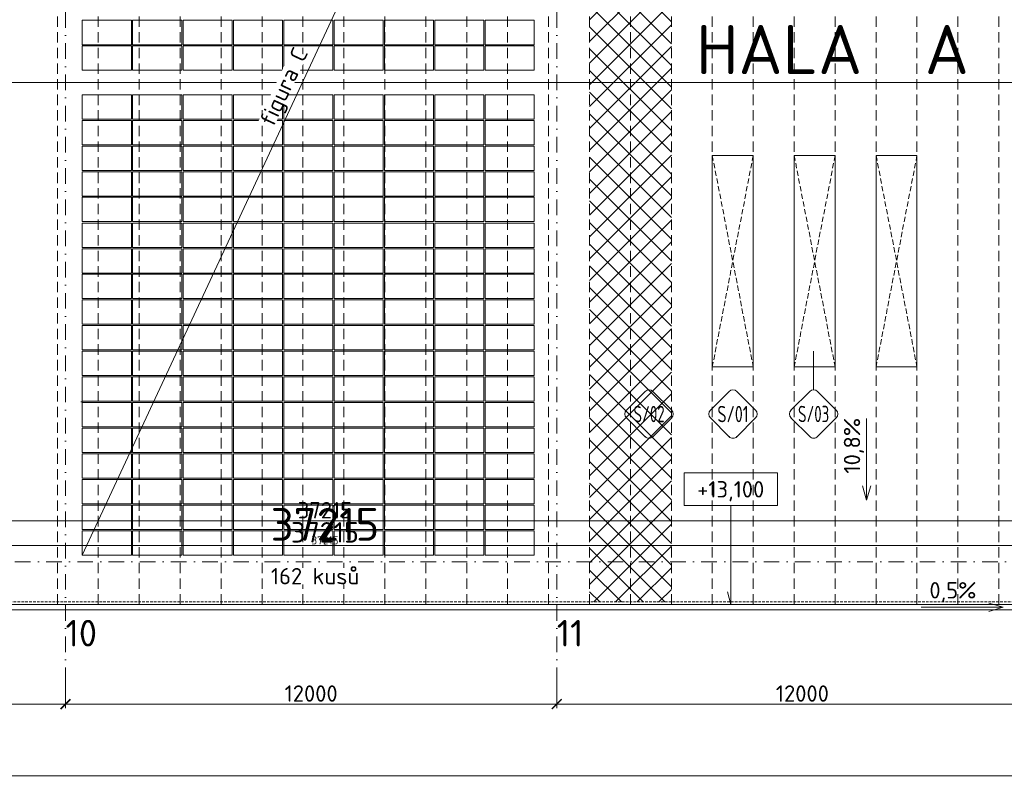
# Model space of a CAD drawing. Header units: millimetres. Extents: x -725694 to 5289369, y -1488057 to 2187451.
# Tile 199 of 256: x 89430 to 113483, y 144642 to 163235. Entities that reach past the tile are written whole.
import ezdxf
from ezdxf.enums import TextEntityAlignment as Align

# ---------------------------------------------------------------- set-up
doc = ezdxf.new("R2010")
doc.units = ezdxf.units.MM
for name, pattern in [('CENTERX2', [101.6, 63.5, -12.7, 12.7, -12.7]), ('DASHDOT', [25.4, 12.7, -6.35, 0, -6.35]), ('DASHED', [19.05, 12.7, -6.35]), ('HIDDEN', [9.525, 6.35, -3.175]), ('ČÁRKOVANÁ', [19.05, 12.7, -6.35])]:
    doc.linetypes.add(name, pattern=pattern)
doc.layers.get('Defpoints').update_dxf_attribs({"color": 8})
for name, color, linetype, lineweight in [('___FVE_návrh var.2', 6, 'Continuous', 5), ('A99_N_kce-pod', 7, 'DASHED', 20), ('A99_N_kce-pohl', 1, 'Continuous', 9), ('A99_N_koty-200', 5, 'Continuous', 5), ('A99_N_koty-200 @ 1', 5, 'Continuous', 5), ('A99_N_koty-200 @ 10', 5, 'Continuous', 5), ('A99_N_koty-200 @ 100', 5, 'Continuous', 5), ('A99_N_koty-200 @ 200', 5, 'Continuous', 5), ('A99_N_koty-200 @ 250 (1)', 5, 'Continuous', 5), ('A99_N_koty-200 @ 250 (2)', 5, 'Continuous', 5), ('A99_N_koty-200 @ 400', 5, 'Continuous', 5), ('A99_N_koty-vysk', 160, 'Continuous', 5), ('A99_N_sraf', 252, 'Continuous', 0), ('A99_N_txt-popis-200', 240, 'Continuous', 5), ('A99_N_znaceni 200', 5, 'Continuous', 5), ('A99_S_osy', 1, 'CENTERX2', 5)]:
    doc.layers.add(name, color=color, linetype=linetype, lineweight=lineweight)
doc.styles.add('A99_kota', font='isocpeur.ttf', dxfattribs={"height": 2})
doc.styles.add('A99_popis', font='isocpeur.ttf')
doc.styles.add('ad_popis 100', font='isocpeur.ttf', dxfattribs={"height": 200})
doc.dimstyles.new('A99_kota_200 new', dxfattribs={"dimscale": 200, "dimtxt": 2, "dimasz": 1.2, "dimexe": 0.5, "dimexo": 1.5, "dimgap": 0.3, "dimtad": 1, "dimdec": 0, "dimzin": 3, "dimdsep": 46, "dimtxsty": 'A99_kota', "dimblk": 'ARCHTICK', "dimcen": 2.5, "dimazin": 2, "dimtfac": 0.75, "dimtdec": 0, "dimtmove": 2, "dimatfit": 0, "dimfxl": 0, "dimtolj": 1, "dimtzin": 0, "dimlwd": 5, "dimlwe": 5, "dimarcsym": 0})

# ---------------------------------------------------------------- blocks, each defined once
blk = doc.blocks.new('_ArchTick')
at = {"color": 0, "linetype": 'ByBlock', "const_width": 0.15}
blk.add_lwpolyline([(-0.5, -0.5), (0.5, 0.5)], dxfattribs=at)
blk = doc.blocks.new('*D179')
at = {"layer": 'A99_N_koty-200', "color": 0, "linetype": 'Continuous', "lineweight": 5, "ltscale": 10, "transparency": 16777216}
for p, q in [((102550, 147325), (102550, 146425)), ((114550, 147325), (114550, 146425)), ((114550, 146525), (102550, 146525))]:
    blk.add_line(p, q, dxfattribs=at)
at = {"layer": 'Defpoints', "color": 0, "linetype": 'Continuous', "lineweight": 0, "ltscale": 10, "transparency": 16777216}
for p in [(102550, 149400), (114550, 149400), (102550, 146525)]:
    blk.add_point(p, dxfattribs=at)
at = {"layer": 'A99_N_koty-200', "color": 0, "linetype": 'Continuous', "lineweight": 5, "ltscale": 10, "transparency": 16777216, "xscale": 240, "yscale": 240, "zscale": 240, "rotation": 180}
blk.add_blockref('_ArchTick', (102550, 146525), dxfattribs=at)
at = {"layer": 'A99_N_koty-200', "color": 0, "linetype": 'Continuous', "lineweight": 5, "ltscale": 10, "transparency": 16777216, "xscale": 240, "yscale": 240, "zscale": 240}
blk.add_blockref('_ArchTick', (114550, 146525), dxfattribs=at)
at = {"layer": 'A99_N_koty-200', "color": 0, "linetype": 'Continuous', "ltscale": 10, "transparency": 16777216, "insert": (108550, 146785), "char_height": 400, "attachment_point": 5, "style": 'A99_kota'}
blk.add_mtext('\\A1;12000', dxfattribs=at)
blk = doc.blocks.new('*D180')
at = {"layer": 'A99_N_koty-200', "color": 0, "linetype": 'Continuous', "lineweight": 5, "ltscale": 10, "transparency": 16777216}
for p, q in [((90550, 147325), (90550, 146425)), ((102550, 147325), (102550, 146425)), ((102550, 146525), (90550, 146525))]:
    blk.add_line(p, q, dxfattribs=at)
at = {"layer": 'Defpoints', "color": 0, "linetype": 'Continuous', "lineweight": 0, "ltscale": 10, "transparency": 16777216}
for p in [(90550, 149400), (102550, 149400), (90550, 146525)]:
    blk.add_point(p, dxfattribs=at)
at = {"layer": 'A99_N_koty-200', "color": 0, "linetype": 'Continuous', "lineweight": 5, "ltscale": 10, "transparency": 16777216, "xscale": 240, "yscale": 240, "zscale": 240, "rotation": 180}
blk.add_blockref('_ArchTick', (90550, 146525), dxfattribs=at)
at = {"layer": 'A99_N_koty-200', "color": 0, "linetype": 'Continuous', "lineweight": 5, "ltscale": 10, "transparency": 16777216, "xscale": 240, "yscale": 240, "zscale": 240}
blk.add_blockref('_ArchTick', (102550, 146525), dxfattribs=at)
at = {"layer": 'A99_N_koty-200', "color": 0, "linetype": 'Continuous', "ltscale": 10, "transparency": 16777216, "insert": (96550, 146785), "char_height": 400, "attachment_point": 5, "style": 'A99_kota'}
blk.add_mtext('\\A1;12000', dxfattribs=at)
blk = doc.blocks.new('*D181')
at = {"layer": 'A99_N_koty-200', "color": 0, "linetype": 'Continuous', "lineweight": 5, "ltscale": 10, "transparency": 16777216}
for p, q in [((78550, 147325), (78550, 146425)), ((90550, 147325), (90550, 146425)), ((90550, 146525), (78550, 146525))]:
    blk.add_line(p, q, dxfattribs=at)
at = {"layer": 'Defpoints', "color": 0, "linetype": 'Continuous', "lineweight": 0, "ltscale": 10, "transparency": 16777216}
for p in [(78550, 149400), (90550, 149400), (78550, 146525)]:
    blk.add_point(p, dxfattribs=at)
at = {"layer": 'A99_N_koty-200', "color": 0, "linetype": 'Continuous', "lineweight": 5, "ltscale": 10, "transparency": 16777216, "xscale": 240, "yscale": 240, "zscale": 240, "rotation": 180}
blk.add_blockref('_ArchTick', (78550, 146525), dxfattribs=at)
at = {"layer": 'A99_N_koty-200', "color": 0, "linetype": 'Continuous', "lineweight": 5, "ltscale": 10, "transparency": 16777216, "xscale": 240, "yscale": 240, "zscale": 240}
blk.add_blockref('_ArchTick', (90550, 146525), dxfattribs=at)
at = {"layer": 'A99_N_koty-200', "color": 0, "linetype": 'Continuous', "ltscale": 10, "transparency": 16777216, "insert": (84550, 146785), "char_height": 400, "attachment_point": 5, "style": 'A99_kota'}
blk.add_mtext('\\A1;12000', dxfattribs=at)
blk = doc.blocks.new('*D190')
at = {"layer": 'A99_N_koty-200', "color": 0, "linetype": 'Continuous', "lineweight": 5, "ltscale": 10, "transparency": 16777216}
for p, q in [((-650, 145575), (-650, 144675)), ((138876, 145575), (138876, 144675)), ((138876, 144775), (-650, 144775))]:
    blk.add_line(p, q, dxfattribs=at)
at = {"layer": 'Defpoints', "color": 0, "linetype": 'Continuous', "lineweight": 0, "ltscale": 10, "transparency": 16777216}
for p in [(-650, 148705), (138876, 148705), (-650, 144775)]:
    blk.add_point(p, dxfattribs=at)
at = {"layer": 'A99_N_koty-200', "color": 0, "linetype": 'Continuous', "lineweight": 5, "ltscale": 10, "transparency": 16777216, "xscale": 240, "yscale": 240, "zscale": 240, "rotation": 180}
blk.add_blockref('_ArchTick', (-650, 144775), dxfattribs=at)
at = {"layer": 'A99_N_koty-200', "color": 0, "linetype": 'Continuous', "lineweight": 5, "ltscale": 10, "transparency": 16777216, "xscale": 240, "yscale": 240, "zscale": 240}
blk.add_blockref('_ArchTick', (138876, 144775), dxfattribs=at)
at = {"layer": 'A99_N_koty-200', "color": 0, "linetype": 'Continuous', "ltscale": 10, "transparency": 16777216, "insert": (69113, 145035), "char_height": 400, "attachment_point": 5, "style": 'A99_kota'}
blk.add_mtext('\\A1;139526', dxfattribs=at)
blk = doc.blocks.new('*D4645')
at = {"layer": 'A99_N_koty-200', "color": 0, "linetype": 'Continuous', "lineweight": 5, "ltscale": 10, "transparency": 16777216}
for p, q in [((78280, 150200), (78280, 151100)), ((115495, 150200), (115495, 151100)), ((78280, 151000), (115495, 151000))]:
    blk.add_line(p, q, dxfattribs=at)
at = {"layer": 'Defpoints', "color": 0, "linetype": 'Continuous', "lineweight": 0, "ltscale": 10, "transparency": 16777216}
for p in [(115495, 151000), (78280, 148920), (115495, 148920)]:
    blk.add_point(p, dxfattribs=at)
at = {"layer": 'A99_N_koty-200', "color": 0, "linetype": 'Continuous', "lineweight": 5, "ltscale": 10, "transparency": 16777216, "xscale": 240, "yscale": 240, "zscale": 240, "rotation": 180}
blk.add_blockref('_ArchTick', (78280, 151000), dxfattribs=at)
at = {"layer": 'A99_N_koty-200', "color": 0, "linetype": 'Continuous', "lineweight": 5, "ltscale": 10, "transparency": 16777216, "xscale": 240, "yscale": 240, "zscale": 240}
blk.add_blockref('_ArchTick', (115495, 151000), dxfattribs=at)
at = {"layer": 'A99_N_koty-200', "color": 0, "linetype": 'Continuous', "ltscale": 10, "transparency": 16777216, "insert": (96887.5, 151260), "char_height": 400, "attachment_point": 5, "style": 'A99_kota'}
blk.add_mtext('\\A1;37215', dxfattribs=at)
blk = doc.blocks.new('*D4646')
at = {"layer": 'A99_N_koty-200', "color": 0, "linetype": 'Continuous', "lineweight": 5, "ltscale": 10, "transparency": 16777216}
for p, q in [((78280, 149995), (78280, 150445)), ((78280, 150395), (115495, 150395)), ((115495, 149995), (115495, 150445))]:
    blk.add_line(p, q, dxfattribs=at)
at = {"layer": 'Defpoints', "color": 0, "linetype": 'Continuous', "lineweight": 0, "ltscale": 10, "transparency": 16777216}
for p in [(115495, 150395), (78280, 148920), (115495, 148920)]:
    blk.add_point(p, dxfattribs=at)
at = {"layer": 'A99_N_koty-200', "color": 0, "linetype": 'Continuous', "lineweight": 5, "ltscale": 10, "transparency": 16777216, "xscale": 120, "yscale": 120, "zscale": 120, "rotation": 180}
blk.add_blockref('_ArchTick', (78280, 150395), dxfattribs=at)
at = {"layer": 'A99_N_koty-200', "color": 0, "linetype": 'Continuous', "lineweight": 5, "ltscale": 10, "transparency": 16777216, "xscale": 120, "yscale": 120, "zscale": 120}
blk.add_blockref('_ArchTick', (115495, 150395), dxfattribs=at)
at = {"layer": 'A99_N_koty-200', "color": 0, "linetype": 'Continuous', "ltscale": 10, "transparency": 16777216, "insert": (96887.5, 150525), "char_height": 200, "attachment_point": 5, "style": 'A99_kota'}
blk.add_mtext('\\A1;37215', dxfattribs=at)
blk = doc.blocks.new('*D4647')
at = {"layer": 'A99_N_koty-200', "color": 0, "linetype": 'Continuous', "lineweight": 5, "ltscale": 10, "transparency": 16777216}
for p, q in [((78280, 150391), (78280, 150395.5)), ((78280, 150395), (115495, 150395)), ((115495, 150391), (115495, 150395.5))]:
    blk.add_line(p, q, dxfattribs=at)
at = {"layer": 'Defpoints', "color": 0, "linetype": 'Continuous', "lineweight": 0, "ltscale": 10, "transparency": 16777216}
for p in [(115495, 150395), (78280, 148920), (115495, 148920)]:
    blk.add_point(p, dxfattribs=at)
at = {"layer": 'A99_N_koty-200', "color": 0, "linetype": 'Continuous', "lineweight": 5, "ltscale": 10, "transparency": 16777216, "xscale": 1.2, "yscale": 1.2, "zscale": 1.2, "rotation": 180}
blk.add_blockref('_ArchTick', (78280, 150395), dxfattribs=at)
at = {"layer": 'A99_N_koty-200', "color": 0, "linetype": 'Continuous', "lineweight": 5, "ltscale": 10, "transparency": 16777216, "xscale": 1.2, "yscale": 1.2, "zscale": 1.2}
blk.add_blockref('_ArchTick', (115495, 150395), dxfattribs=at)
at = {"layer": 'A99_N_koty-200', "color": 0, "linetype": 'Continuous', "ltscale": 10, "transparency": 16777216, "insert": (96887.5, 150396.3), "char_height": 2, "attachment_point": 5, "style": 'A99_kota'}
blk.add_mtext('\\A1;37215', dxfattribs=at)
blk = doc.blocks.new('*D4648')
at = {"layer": 'A99_N_koty-200', "color": 0, "linetype": 'Continuous', "lineweight": 5, "ltscale": 10, "transparency": 16777216}
for p, q in [((78280, 149520), (78280, 150595)), ((115495, 149520), (115495, 150595)), ((78280, 150395), (115495, 150395))]:
    blk.add_line(p, q, dxfattribs=at)
at = {"layer": 'Defpoints', "color": 0, "linetype": 'Continuous', "lineweight": 0, "ltscale": 10, "transparency": 16777216}
for p in [(115495, 150395), (78280, 148920), (115495, 148920)]:
    blk.add_point(p, dxfattribs=at)
at = {"layer": 'A99_N_koty-200', "color": 0, "linetype": 'Continuous', "lineweight": 5, "ltscale": 10, "transparency": 16777216, "xscale": 480, "yscale": 480, "zscale": 480, "rotation": 180}
blk.add_blockref('_ArchTick', (78280, 150395), dxfattribs=at)
at = {"layer": 'A99_N_koty-200', "color": 0, "linetype": 'Continuous', "lineweight": 5, "ltscale": 10, "transparency": 16777216, "xscale": 480, "yscale": 480, "zscale": 480}
blk.add_blockref('_ArchTick', (115495, 150395), dxfattribs=at)
at = {"layer": 'A99_N_koty-200', "color": 0, "linetype": 'Continuous', "ltscale": 10, "transparency": 16777216, "insert": (96887.5, 150915), "char_height": 800, "attachment_point": 5, "style": 'A99_kota'}
blk.add_mtext('\\A1;37215', dxfattribs=at)
blk = doc.blocks.new('*D4649')
at = {"layer": 'A99_N_koty-200', "color": 0, "linetype": 'Continuous', "lineweight": 5, "ltscale": 10, "transparency": 16777216}
for p, q in [((78280, 150355), (78280, 150400)), ((78280, 150395), (115495, 150395)), ((115495, 150355), (115495, 150400))]:
    blk.add_line(p, q, dxfattribs=at)
at = {"layer": 'Defpoints', "color": 0, "linetype": 'Continuous', "lineweight": 0, "ltscale": 10, "transparency": 16777216}
for p in [(115495, 150395), (78280, 148920), (115495, 148920)]:
    blk.add_point(p, dxfattribs=at)
at = {"layer": 'A99_N_koty-200', "color": 0, "linetype": 'Continuous', "lineweight": 5, "ltscale": 10, "transparency": 16777216, "xscale": 12, "yscale": 12, "zscale": 12, "rotation": 180}
blk.add_blockref('_ArchTick', (78280, 150395), dxfattribs=at)
at = {"layer": 'A99_N_koty-200', "color": 0, "linetype": 'Continuous', "lineweight": 5, "ltscale": 10, "transparency": 16777216, "xscale": 12, "yscale": 12, "zscale": 12}
blk.add_blockref('_ArchTick', (115495, 150395), dxfattribs=at)
at = {"layer": 'A99_N_koty-200', "color": 0, "linetype": 'Continuous', "ltscale": 10, "transparency": 16777216, "insert": (96887.5, 150408), "char_height": 20, "attachment_point": 5, "style": 'A99_kota'}
blk.add_mtext('\\A1;37215', dxfattribs=at)
blk = doc.blocks.new('*D4650')
at = {"layer": 'A99_N_koty-200', "color": 0, "linetype": 'Continuous', "lineweight": 5, "ltscale": 10, "transparency": 16777216}
for p, q in [((78280, 149395), (78280, 150520)), ((78280, 150395), (115495, 150395)), ((115495, 149395), (115495, 150520))]:
    blk.add_line(p, q, dxfattribs=at)
at = {"layer": 'Defpoints', "color": 0, "linetype": 'Continuous', "lineweight": 0, "ltscale": 10, "transparency": 16777216}
for p in [(115495, 150395), (78280, 148920), (115495, 148920)]:
    blk.add_point(p, dxfattribs=at)
at = {"layer": 'A99_N_koty-200', "color": 0, "linetype": 'Continuous', "lineweight": 5, "ltscale": 10, "transparency": 16777216, "xscale": 300, "yscale": 300, "zscale": 300, "rotation": 180}
blk.add_blockref('_ArchTick', (78280, 150395), dxfattribs=at)
at = {"layer": 'A99_N_koty-200', "color": 0, "linetype": 'Continuous', "lineweight": 5, "ltscale": 10, "transparency": 16777216, "xscale": 300, "yscale": 300, "zscale": 300}
blk.add_blockref('_ArchTick', (115495, 150395), dxfattribs=at)
at = {"layer": 'A99_N_koty-200', "color": 0, "linetype": 'Continuous', "ltscale": 10, "transparency": 16777216, "insert": (96887.5, 150720), "char_height": 500, "attachment_point": 5, "style": 'A99_kota'}
blk.add_mtext('\\A1;37215', dxfattribs=at)
blk = doc.blocks.new('*D4651')
at = {"layer": 'A99_N_koty-200', "color": 0, "linetype": 'Continuous', "lineweight": 5, "ltscale": 10, "transparency": 16777216}
for p, q in [((78280, 149395), (78280, 150520)), ((78280, 150395), (115495, 150395)), ((115495, 149395), (115495, 150520))]:
    blk.add_line(p, q, dxfattribs=at)
at = {"layer": 'Defpoints', "color": 0, "linetype": 'Continuous', "lineweight": 0, "ltscale": 10, "transparency": 16777216}
for p in [(115495, 150395), (78280, 148920), (115495, 148920)]:
    blk.add_point(p, dxfattribs=at)
at = {"layer": 'A99_N_koty-200', "color": 0, "linetype": 'Continuous', "lineweight": 5, "ltscale": 10, "transparency": 16777216, "xscale": 300, "yscale": 300, "zscale": 300, "rotation": 180}
blk.add_blockref('_ArchTick', (78280, 150395), dxfattribs=at)
at = {"layer": 'A99_N_koty-200', "color": 0, "linetype": 'Continuous', "lineweight": 5, "ltscale": 10, "transparency": 16777216, "xscale": 300, "yscale": 300, "zscale": 300}
blk.add_blockref('_ArchTick', (115495, 150395), dxfattribs=at)
at = {"layer": 'A99_N_koty-200', "color": 0, "linetype": 'Continuous', "ltscale": 10, "transparency": 16777216, "insert": (96887.5, 150720), "char_height": 500, "attachment_point": 5, "style": 'A99_kota'}
blk.add_mtext('\\A1;37215', dxfattribs=at)
blk = doc.blocks.new('*U101')
at = {"color": 0, "linetype": 'ByBlock'}
for p, q in [((5.7, -4), (5.7, -16.06)), ((5.7, -16.06), (5.29, -14.52))]:
    blk.add_line(p, q, dxfattribs=at)
blk.add_lwpolyline([(0, -4), (11.4, -4), (11.4, 0), (0, 0)], close=True, dxfattribs=at)
at = {"color": 0, "linetype": 'ByBlock', "style": 'A99_kota'}
for tag, p in [('VYSKA', (5.7, -2.24)), ('VYSKA_POPIS1', (5.7, -6.04)), ('VYSKA_POPIS2', (5.9, -9.54)), ('VYSKA_POPIS3', (5.9, -13.04))]:
    blk.add_attdef(tag, text='', height=2, dxfattribs=at).set_placement(p, align=Align.MIDDLE)
blk = doc.blocks.new('*U106')
at = {"color": 0}
for p, q in [((0, 4.44), (0, 11.52)), ((-0.72, 4.14), (-4.15, 0.71)), ((4.14, 0.71), (0.71, 4.14)), ((-4.15, -0.72), (-0.72, -4.15)), ((0.71, -4.15), (4.14, -0.72))]:
    blk.add_line(p, q, dxfattribs=at)
for centre, start, end in [((0, 3.42), 45, 135), ((-3.43, 0), 135, 225), ((3.42, 0), 315, 45), ((0, -3.43), 225, 315)]:
    blk.add_arc(centre, 1.01, start, end, dxfattribs=at)
at = {"color": 0, "linetype": 'ByBlock', "style": 'A99_popis', "width": 0.953108}
blk.add_attdef('SKLADBA', text='', height=3, rotation=0.0103, dxfattribs=at).set_placement((-2.86, -1.51), (2.86, -1.5), align=Align.FIT)
blk = doc.blocks.new('*U99')
at = {"color": 0}
for p, q in [((-0.72, 4.14), (-4.15, 0.71)), ((4.14, 0.71), (0.71, 4.14)), ((-4.15, -0.72), (-0.72, -4.15)), ((0.71, -4.15), (4.14, -0.72))]:
    blk.add_line(p, q, dxfattribs=at)
for centre, start, end in [((0, 3.42), 45, 135), ((-3.43, 0), 135, 225), ((3.42, 0), 315, 45), ((0, -3.43), 225, 315)]:
    blk.add_arc(centre, 1.01, start, end, dxfattribs=at)
at = {"color": 0, "linetype": 'ByBlock', "style": 'A99_popis', "width": 0.953108}
blk.add_attdef('SKLADBA', text='', height=3, rotation=0.0103, dxfattribs=at).set_placement((-2.86, -1.51), (2.86, -1.5), align=Align.FIT)
blk = doc.blocks.new('*U6078')
at = {"layer": 'A99_N_koty-200 @ 1', "linetype": 'Continuous', "ltscale": 10}
dim = blk.add_linear_dim(base=(115495, 150395), p1=(78280, 148920), p2=(115495, 148920), dimstyle='A99_kota_200 new', override={"dimscale": 1, "dimtix": 1, "dimtofl": 1, "dimtmove": 2, "dimatfit": 3}, dxfattribs=at)
dim.commit()
dim.dimension.update_dxf_attribs({"geometry": '*D4647', "text_midpoint": (96887.5, 150396.3)})
at = {"layer": 'A99_N_koty-200 @ 10', "linetype": 'Continuous', "ltscale": 10}
dim = blk.add_linear_dim(base=(115495, 150395), p1=(78280, 148920), p2=(115495, 148920), dimstyle='A99_kota_200 new', override={"dimscale": 10, "dimtix": 1, "dimtofl": 1, "dimtmove": 2, "dimatfit": 3}, dxfattribs=at)
dim.commit()
dim.dimension.update_dxf_attribs({"geometry": '*D4649', "text_midpoint": (96887.5, 150408)})
at = {"layer": 'A99_N_koty-200 @ 100', "linetype": 'Continuous', "ltscale": 10}
dim = blk.add_linear_dim(base=(115495, 150395), p1=(78280, 148920), p2=(115495, 148920), dimstyle='A99_kota_200 new', override={"dimscale": 100, "dimtix": 1, "dimtofl": 1, "dimtmove": 2, "dimatfit": 3}, dxfattribs=at)
dim.commit()
dim.dimension.update_dxf_attribs({"geometry": '*D4646', "text_midpoint": (96887.5, 150525)})
at = {"layer": 'A99_N_koty-200 @ 200', "linetype": 'Continuous', "ltscale": 10}
dim = blk.add_linear_dim(base=(115495, 151000), p1=(78280, 148920), p2=(115495, 148920), dimstyle='A99_kota_200 new', override={"dimscale": 200, "dimtix": 1, "dimtofl": 1, "dimtmove": 2, "dimatfit": 3}, dxfattribs=at)
dim.commit()
dim.dimension.update_dxf_attribs({"geometry": '*D4645', "text_midpoint": (96887.5, 151260)})
at = {"layer": 'A99_N_koty-200 @ 250 (1)', "linetype": 'Continuous', "ltscale": 10}
dim = blk.add_linear_dim(base=(115495, 150395), p1=(78280, 148920), p2=(115495, 148920), dimstyle='A99_kota_200 new', override={"dimscale": 250, "dimtix": 1, "dimtofl": 1, "dimtmove": 2, "dimatfit": 3}, dxfattribs=at)
dim.commit()
dim.dimension.update_dxf_attribs({"geometry": '*D4651', "text_midpoint": (96887.5, 150720)})
at = {"layer": 'A99_N_koty-200 @ 250 (2)', "linetype": 'Continuous', "ltscale": 10}
dim = blk.add_linear_dim(base=(115495, 150395), p1=(78280, 148920), p2=(115495, 148920), dimstyle='A99_kota_200 new', override={"dimscale": 250, "dimtix": 1, "dimtofl": 1, "dimtmove": 2, "dimatfit": 3}, dxfattribs=at)
dim.commit()
dim.dimension.update_dxf_attribs({"geometry": '*D4650', "text_midpoint": (96887.5, 150720)})
at = {"layer": 'A99_N_koty-200 @ 400', "linetype": 'Continuous', "ltscale": 10}
dim = blk.add_linear_dim(base=(115495, 150395), p1=(78280, 148920), p2=(115495, 148920), dimstyle='A99_kota_200 new', override={"dimscale": 400, "dimtix": 1, "dimtofl": 1, "dimtmove": 2, "dimatfit": 3}, dxfattribs=at)
dim.commit()
dim.dimension.update_dxf_attribs({"geometry": '*D4648', "text_midpoint": (96887.5, 150915)})

msp = doc.modelspace()

# ---------------------------------------------------------------- hatches: boundary and pattern name
at = {"layer": 'A99_N_sraf', "linetype": 'Continuous', "lineweight": 0, "ltscale": 0.5, "transparency": 33554687}
h = msp.add_hatch(dxfattribs=at)
h.set_pattern_fill('ANSI37', color=256, scale=3000)
h.set_pattern_definition([(135, (213305, 600), (-265.16504, -265.16504), []), (225, (213305, 600), (265.16504, -265.16504), [])])
h.paths.add_polyline_path([(105350, 176350), (103350, 176350), (103350, 149020), (105350, 149020)])

# ---------------------------------------------------------------- linework, layer by layer
at = {"layer": '___FVE_návrh var.2', "linetype": 'Continuous', "lineweight": 5, "ltscale": 0.5}
for points in [[(90960, 150165), (102000, 173855)], [(90960, 153920), (90960, 153905), (90920, 153905)]]:
    msp.add_lwpolyline(points, dxfattribs=at)
at = {"layer": '___FVE_návrh var.2', "lineweight": 5, "ltscale": 2}
for points in [[(92160, 163220), (92160, 162625), (90960, 162625), (90960, 163220)], [(93390, 163220), (93390, 162625), (92190, 162625), (92190, 163220)], [(94620, 163220), (94620, 162625), (93420, 162625), (93420, 163220)], [(95850, 163220), (95850, 162625), (94650, 162625), (94650, 163220)], [(97080, 163220), (97080, 162625), (95880, 162625), (95880, 163220)], [(97110, 163220), (97110, 162625), (98310, 162625), (98310, 163220)], [(98340, 163220), (98340, 162625), (99540, 162625), (99540, 163220)], [(99570, 163220), (99570, 162625), (100770, 162625), (100770, 163220)], [(100800, 163220), (100800, 162625), (102000, 162625), (102000, 163220)], [(92160, 162595), (92160, 162000), (90960, 162000), (90960, 162595)], [(93390, 162595), (93390, 162000), (92190, 162000), (92190, 162595)], [(94620, 162595), (94620, 162000), (93420, 162000), (93420, 162595)], [(95850, 162595), (95850, 162000), (94650, 162000), (94650, 162595)], [(97080, 162595), (97080, 162000), (95880, 162000), (95880, 162595)], [(97110, 162595), (97110, 162000), (98310, 162000), (98310, 162595)], [(98340, 162595), (98340, 162000), (99540, 162000), (99540, 162595)], [(99570, 162595), (99570, 162000), (100770, 162000), (100770, 162595)], [(100800, 162595), (100800, 162000), (102000, 162000), (102000, 162595)], [(92160, 160805), (92160, 161400), (90960, 161400), (90960, 160805)], [(93390, 160805), (93390, 161400), (92190, 161400), (92190, 160805)], [(94620, 160805), (94620, 161400), (93420, 161400), (93420, 160805)], [(95850, 160805), (95850, 161400), (94650, 161400), (94650, 160805)], [(97080, 160805), (97080, 161400), (95880, 161400), (95880, 160805)], [(97110, 160805), (97110, 161400), (98310, 161400), (98310, 160805)], [(98340, 160805), (98340, 161400), (99540, 161400), (99540, 160805)], [(99570, 160805), (99570, 161400), (100770, 161400), (100770, 160805)], [(100800, 160805), (100800, 161400), (102000, 161400), (102000, 160805)], [(92160, 160180), (92160, 160775), (90960, 160775), (90960, 160180)], [(93390, 160180), (93390, 160775), (92190, 160775), (92190, 160180)], [(94620, 160180), (94620, 160775), (93420, 160775), (93420, 160180)], [(95850, 160180), (95850, 160775), (94650, 160775), (94650, 160180)], [(97080, 160180), (97080, 160775), (95880, 160775), (95880, 160180)], [(97110, 160180), (97110, 160775), (98310, 160775), (98310, 160180)], [(98340, 160180), (98340, 160775), (99540, 160775), (99540, 160180)], [(99570, 160180), (99570, 160775), (100770, 160775), (100770, 160180)], [(100800, 160180), (100800, 160775), (102000, 160775), (102000, 160180)], [(92160, 159555), (92160, 160150), (90960, 160150), (90960, 159555)], [(93390, 159555), (93390, 160150), (92190, 160150), (92190, 159555)], [(94620, 159555), (94620, 160150), (93420, 160150), (93420, 159555)], [(95850, 159555), (95850, 160150), (94650, 160150), (94650, 159555)], [(97080, 159555), (97080, 160150), (95880, 160150), (95880, 159555)], [(97110, 159555), (97110, 160150), (98310, 160150), (98310, 159555)], [(98340, 159555), (98340, 160150), (99540, 160150), (99540, 159555)], [(99570, 159555), (99570, 160150), (100770, 160150), (100770, 159555)], [(100800, 159555), (100800, 160150), (102000, 160150), (102000, 159555)], [(92160, 158930), (92160, 159525), (90960, 159525), (90960, 158930)], [(93390, 158930), (93390, 159525), (92190, 159525), (92190, 158930)], [(94620, 158930), (94620, 159525), (93420, 159525), (93420, 158930)], [(95850, 158930), (95850, 159525), (94650, 159525), (94650, 158930)], [(97080, 158930), (97080, 159525), (95880, 159525), (95880, 158930)], [(97110, 158930), (97110, 159525), (98310, 159525), (98310, 158930)], [(98340, 158930), (98340, 159525), (99540, 159525), (99540, 158930)], [(99570, 158930), (99570, 159525), (100770, 159525), (100770, 158930)], [(100800, 158930), (100800, 159525), (102000, 159525), (102000, 158930)], [(92160, 158305), (92160, 158900), (90960, 158900), (90960, 158305)], [(93390, 158305), (93390, 158900), (92190, 158900), (92190, 158305)], [(94620, 158305), (94620, 158900), (93420, 158900), (93420, 158305)], [(95850, 158305), (95850, 158900), (94650, 158900), (94650, 158305)], [(97080, 158305), (97080, 158900), (95880, 158900), (95880, 158305)], [(97110, 158305), (97110, 158900), (98310, 158900), (98310, 158305)], [(98340, 158305), (98340, 158900), (99540, 158900), (99540, 158305)], [(99570, 158305), (99570, 158900), (100770, 158900), (100770, 158305)], [(100800, 158305), (100800, 158900), (102000, 158900), (102000, 158305)], [(92160, 157675), (92160, 158270), (90960, 158270), (90960, 157675)], [(93390, 157675), (93390, 158270), (92190, 158270), (92190, 157675)], [(94620, 157675), (94620, 158270), (93420, 158270), (93420, 157675)], [(95850, 157675), (95850, 158270), (94650, 158270), (94650, 157675)], [(97080, 157675), (97080, 158270), (95880, 158270), (95880, 157675)], [(97110, 157675), (97110, 158270), (98310, 158270), (98310, 157675)], [(98340, 157675), (98340, 158270), (99540, 158270), (99540, 157675)], [(99570, 157675), (99570, 158270), (100770, 158270), (100770, 157675)], [(100800, 157675), (100800, 158270), (102000, 158270), (102000, 157675)], [(92160, 157050), (92160, 157645), (90960, 157645), (90960, 157050)], [(93390, 157050), (93390, 157645), (92190, 157645), (92190, 157050)], [(94620, 157050), (94620, 157645), (93420, 157645), (93420, 157050)], [(95850, 157050), (95850, 157645), (94650, 157645), (94650, 157050)], [(97080, 157050), (97080, 157645), (95880, 157645), (95880, 157050)], [(97110, 157050), (97110, 157645), (98310, 157645), (98310, 157050)], [(98340, 157050), (98340, 157645), (99540, 157645), (99540, 157050)], [(99570, 157050), (99570, 157645), (100770, 157645), (100770, 157050)], [(100800, 157050), (100800, 157645), (102000, 157645), (102000, 157050)], [(92160, 156425), (92160, 157020), (90960, 157020), (90960, 156425)], [(93390, 156425), (93390, 157020), (92190, 157020), (92190, 156425)], [(94620, 156425), (94620, 157020), (93420, 157020), (93420, 156425)], [(95850, 156425), (95850, 157020), (94650, 157020), (94650, 156425)], [(97080, 156425), (97080, 157020), (95880, 157020), (95880, 156425)], [(97110, 156425), (97110, 157020), (98310, 157020), (98310, 156425)], [(98340, 156425), (98340, 157020), (99540, 157020), (99540, 156425)], [(99570, 156425), (99570, 157020), (100770, 157020), (100770, 156425)], [(100800, 156425), (100800, 157020), (102000, 157020), (102000, 156425)], [(92160, 155800), (92160, 156395), (90960, 156395), (90960, 155800)], [(93390, 155800), (93390, 156395), (92190, 156395), (92190, 155800)], [(94620, 155800), (94620, 156395), (93420, 156395), (93420, 155800)], [(95850, 155800), (95850, 156395), (94650, 156395), (94650, 155800)], [(97080, 155800), (97080, 156395), (95880, 156395), (95880, 155800)], [(97110, 155800), (97110, 156395), (98310, 156395), (98310, 155800)], [(98340, 155800), (98340, 156395), (99540, 156395), (99540, 155800)], [(99570, 155800), (99570, 156395), (100770, 156395), (100770, 155800)], [(100800, 155800), (100800, 156395), (102000, 156395), (102000, 155800)], [(92160, 155175), (92160, 155770), (90960, 155770), (90960, 155175)], [(93390, 155175), (93390, 155770), (92190, 155770), (92190, 155175)], [(94620, 155175), (94620, 155770), (93420, 155770), (93420, 155175)], [(95850, 155175), (95850, 155770), (94650, 155770), (94650, 155175)], [(97080, 155175), (97080, 155770), (95880, 155770), (95880, 155175)], [(97110, 155175), (97110, 155770), (98310, 155770), (98310, 155175)], [(98340, 155175), (98340, 155770), (99540, 155770), (99540, 155175)], [(99570, 155175), (99570, 155770), (100770, 155770), (100770, 155175)], [(100800, 155175), (100800, 155770), (102000, 155770), (102000, 155175)], [(92160, 154545), (92160, 155140), (90960, 155140), (90960, 154545)], [(93390, 154545), (93390, 155140), (92190, 155140), (92190, 154545)], [(94620, 154545), (94620, 155140), (93420, 155140), (93420, 154545)], [(95850, 154545), (95850, 155140), (94650, 155140), (94650, 154545)], [(97080, 154545), (97080, 155140), (95880, 155140), (95880, 154545)], [(97110, 154545), (97110, 155140), (98310, 155140), (98310, 154545)], [(98340, 154545), (98340, 155140), (99540, 155140), (99540, 154545)], [(99570, 154545), (99570, 155140), (100770, 155140), (100770, 154545)], [(100800, 154545), (100800, 155140), (102000, 155140), (102000, 154545)], [(92160, 153920), (92160, 154515), (90960, 154515), (90960, 153920)], [(93390, 153920), (93390, 154515), (92190, 154515), (92190, 153920)], [(94620, 153920), (94620, 154515), (93420, 154515), (93420, 153920)], [(95850, 153920), (95850, 154515), (94650, 154515), (94650, 153920)], [(97080, 153920), (97080, 154515), (95880, 154515), (95880, 153920)], [(97110, 153920), (97110, 154515), (98310, 154515), (98310, 153920)], [(98340, 153920), (98340, 154515), (99540, 154515), (99540, 153920)], [(99570, 153920), (99570, 154515), (100770, 154515), (100770, 153920)], [(100800, 153920), (100800, 154515), (102000, 154515), (102000, 153920)], [(92160, 153890), (92160, 153295), (90960, 153295), (90960, 153890)], [(93390, 153890), (93390, 153295), (92190, 153295), (92190, 153890)], [(94620, 153890), (94620, 153295), (93420, 153295), (93420, 153890)], [(95850, 153890), (95850, 153295), (94650, 153295), (94650, 153890)], [(97080, 153890), (97080, 153295), (95880, 153295), (95880, 153890)], [(97110, 153890), (97110, 153295), (98310, 153295), (98310, 153890)], [(98340, 153890), (98340, 153295), (99540, 153295), (99540, 153890)], [(99570, 153890), (99570, 153295), (100770, 153295), (100770, 153890)], [(100800, 153890), (100800, 153295), (102000, 153295), (102000, 153890)], [(92160, 153265), (92160, 152670), (90960, 152670), (90960, 153265)], [(93390, 153265), (93390, 152670), (92190, 152670), (92190, 153265)], [(94620, 153265), (94620, 152670), (93420, 152670), (93420, 153265)], [(95850, 153265), (95850, 152670), (94650, 152670), (94650, 153265)], [(97080, 153265), (97080, 152670), (95880, 152670), (95880, 153265)], [(97110, 153265), (97110, 152670), (98310, 152670), (98310, 153265)], [(98340, 153265), (98340, 152670), (99540, 152670), (99540, 153265)], [(99570, 153265), (99570, 152670), (100770, 152670), (100770, 153265)], [(100800, 153265), (100800, 152670), (102000, 152670), (102000, 153265)], [(92160, 152635), (92160, 152040), (90960, 152040), (90960, 152635)], [(93390, 152635), (93390, 152040), (92190, 152040), (92190, 152635)], [(94620, 152635), (94620, 152040), (93420, 152040), (93420, 152635)], [(95850, 152635), (95850, 152040), (94650, 152040), (94650, 152635)], [(97080, 152635), (97080, 152040), (95880, 152040), (95880, 152635)], [(97110, 152635), (97110, 152040), (98310, 152040), (98310, 152635)], [(98340, 152635), (98340, 152040), (99540, 152040), (99540, 152635)], [(99570, 152635), (99570, 152040), (100770, 152040), (100770, 152635)], [(100800, 152635), (100800, 152040), (102000, 152040), (102000, 152635)], [(92160, 152010), (92160, 151415), (90960, 151415), (90960, 152010)], [(93390, 152010), (93390, 151415), (92190, 151415), (92190, 152010)], [(94620, 152010), (94620, 151415), (93420, 151415), (93420, 152010)], [(95850, 152010), (95850, 151415), (94650, 151415), (94650, 152010)], [(97080, 152010), (97080, 151415), (95880, 151415), (95880, 152010)], [(97110, 152010), (97110, 151415), (98310, 151415), (98310, 152010)], [(98340, 152010), (98340, 151415), (99540, 151415), (99540, 152010)], [(99570, 152010), (99570, 151415), (100770, 151415), (100770, 152010)], [(100800, 152010), (100800, 151415), (102000, 151415), (102000, 152010)], [(92160, 151385), (92160, 150790), (90960, 150790), (90960, 151385)], [(93390, 151385), (93390, 150790), (92190, 150790), (92190, 151385)], [(94620, 151385), (94620, 150790), (93420, 150790), (93420, 151385)], [(95850, 151385), (95850, 150790), (94650, 150790), (94650, 151385)], [(97080, 151385), (97080, 150790), (95880, 150790), (95880, 151385)], [(97110, 151385), (97110, 150790), (98310, 150790), (98310, 151385)], [(98340, 151385), (98340, 150790), (99540, 150790), (99540, 151385)], [(99570, 151385), (99570, 150790), (100770, 150790), (100770, 151385)], [(100800, 151385), (100800, 150790), (102000, 150790), (102000, 151385)], [(92160, 150760), (92160, 150165), (90960, 150165), (90960, 150760)], [(93390, 150760), (93390, 150165), (92190, 150165), (92190, 150760)], [(94620, 150760), (94620, 150165), (93420, 150165), (93420, 150760)], [(95850, 150760), (95850, 150165), (94650, 150165), (94650, 150760)], [(97080, 150760), (97080, 150165), (95880, 150165), (95880, 150760)], [(97110, 150760), (97110, 150165), (98310, 150165), (98310, 150760)], [(98340, 150760), (98340, 150165), (99540, 150165), (99540, 150760)], [(99570, 150760), (99570, 150165), (100770, 150165), (100770, 150760)], [(100800, 150760), (100800, 150165), (102000, 150165), (102000, 150760)]]:
    msp.add_lwpolyline(points, close=True, dxfattribs=at)
at = {"layer": 'A99_N_kce-pod', "linetype": 'HIDDEN', "lineweight": 5, "ltscale": 10}
msp.add_lwpolyline([(138875.5, 149020), (-600, 149020)], dxfattribs=at)
at = {"layer": 'A99_N_kce-pohl', "linetype": 'Continuous', "ltscale": 25}
msp.add_lwpolyline([(7180, 174440), (-650, 174440), (-650, 148960), (138875, 148960), (138875, 176350)], dxfattribs=at)
at = {"layer": 'A99_N_kce-pohl', "color": 254, "linetype": 'ČÁRKOVANÁ', "lineweight": 5, "ltscale": 20, "true_color": 0xffd9cc}
for points in [[(90350, 148960), (90350, 148960), (90350, 174145)], [(91350, 148960), (91350, 148960), (91350, 174145)], [(92350, 148960), (92350, 148960), (92350, 174145)], [(93350, 148960), (93350, 148960), (93350, 174145)], [(94350, 148960), (94350, 148960), (94350, 174145)], [(95350, 148960), (95350, 148960), (95350, 174145)], [(96350, 148960), (96350, 148960), (96350, 174145)], [(97350, 148960), (97350, 148960), (97350, 174145)], [(98350, 148960), (98350, 148960), (98350, 174145)], [(99350, 148960), (99350, 148960), (99350, 174145)], [(100350, 148960), (100350, 148960), (100350, 174145)], [(101350, 148960), (101350, 148960), (101350, 174145)], [(102350, 148960), (102350, 148960), (102350, 174145)], [(103350, 148960), (103350, 148960), (103350, 174380)], [(104350, 148960), (104350, 148960), (104350, 174145)], [(105350, 148960), (105350, 148960), (105350, 174145)], [(106350, 148960), (106350, 148960), (106350, 174145)], [(107350, 148960), (107350, 148960), (107350, 174145)], [(108350, 148960), (108350, 148960), (108350, 174145)], [(109350, 148960), (109350, 148960), (109350, 174145)], [(110350, 148960), (110350, 148960), (110350, 174145)], [(111350, 148960), (111350, 148960), (111350, 174145)], [(112350, 148960), (112350, 148960), (112350, 174145)], [(113350, 148960), (113350, 148960), (113350, 174145)]]:
    msp.add_lwpolyline(points, dxfattribs=at)
at = {"layer": 'A99_N_kce-pohl', "color": 1, "linetype": 'Continuous', "lineweight": 9, "ltscale": 25}
msp.add_lwpolyline([(138875.5, 161700), (-650, 161700)], dxfattribs=at)
at = {"layer": 'A99_N_kce-pohl', "linetype": 'Continuous', "lineweight": 9}
for points in [[(106350, 159922.5), (107350, 159922.5), (107350, 154762.5), (106350, 154762.5)], [(108350, 159922.5), (109350, 159922.5), (109350, 154762.5), (108350, 154762.5)], [(110350, 159922.5), (111350, 159922.5), (111350, 154762.5), (110350, 154762.5)]]:
    msp.add_lwpolyline(points, close=True, dxfattribs=at)
at = {"layer": 'A99_N_kce-pohl', "linetype": 'ČÁRKOVANÁ', "lineweight": 9, "ltscale": 10}
for points in [[(107350, 159922.5), (106350, 154762.5)], [(106350, 159922.5), (107350, 154762.5)], [(109350, 159922.5), (108350, 154762.5)], [(108350, 159922.5), (109350, 154762.5)], [(111350, 159922.5), (110350, 154762.5)], [(110350, 159922.5), (111350, 154762.5)]]:
    msp.add_lwpolyline(points, dxfattribs=at)
at = {"layer": 'A99_N_kce-pohl', "linetype": 'Continuous'}
msp.add_lwpolyline([(138875, 148830), (-650, 148830)], dxfattribs=at)
at = {"layer": 'A99_N_koty-vysk'}
for points in [[(110120, 151501.7), (110120, 153501.7)], [(110120, 151501.7), (110020, 151851.7)], [(110120, 151501.7), (110220, 151851.7)], [(113455, 148890), (111455, 148890)], [(113455, 148890), (113105, 148990)], [(113455, 148890), (113105, 148790)]]:
    msp.add_lwpolyline(points, dxfattribs=at)
at = {"layer": 'A99_S_osy', "linetype": 'DASHDOT', "lineweight": 5, "ltscale": 30}
for points in [[(90550, 250300), (90550, 146890)], [(102550, 250300), (102550, 146890)], [(152950, 150000), (-2645, 150000)]]:
    msp.add_lwpolyline(points, dxfattribs=at)

# ---------------------------------------------------------------- block references
at = {"layer": 'A99_N_koty-200', "color": 3, "linetype": 'Continuous', "lineweight": 0}
msp.add_blockref('*U6078', (0, 0), dxfattribs=at)
at = {"layer": 'A99_N_koty-vysk', "xscale": 200, "yscale": 200, "zscale": 200}
msp.add_blockref('*U101', (105660, 152172.5), dxfattribs=at).add_auto_attribs({'VYSKA': '+13,100'})
at = {"layer": 'A99_N_znaceni 200', "lineweight": 5}
ref = msp.add_blockref('*U106', (108825, 153610), dxfattribs=dict(at, xscale=133.3, yscale=133.3, zscale=133.3))
ref.add_attrib('SKLADBA', 'S/03', dxfattribs={"layer": '0', "color": 0, "linetype": 'ByBlock', "height": 400, "rotation": 0.01026, "style": 'A99_popis', "width": 0.657151}).set_placement((108443.3, 153409.3), (109205.6, 153409.4), align=Align.FIT)
ref = msp.add_blockref('*U99', (104805.2, 153608.4), dxfattribs=dict(at, xscale=133.3, yscale=133.3, zscale=133.3))
ref.add_attrib('SKLADBA', 'S/02', dxfattribs={"layer": '0', "color": 0, "linetype": 'ByBlock', "height": 400, "rotation": 0.01026, "style": 'A99_popis', "width": 0.657151}).set_placement((104423.5, 153407.7), (105185.8, 153407.8), align=Align.FIT)
ref = msp.add_blockref('*U99', (106855, 153608.4), dxfattribs=dict(at, xscale=133.3, yscale=133.3, zscale=133.3))
ref.add_attrib('SKLADBA', 'S/01', dxfattribs={"layer": '0', "color": 0, "linetype": 'ByBlock', "height": 400, "rotation": 0.01026, "style": 'A99_popis', "width": 0.705829}).set_placement((106473.3, 153407.7), (107235.6, 153407.8), align=Align.FIT)

# ---------------------------------------------------------------- texts
at = {"layer": 'A99_N_koty-vysk', "insert": (109562.7, 152154.7), "char_height": 400, "attachment_point": 1, "rotation": 90, "style": 'ad_popis 100'}
msp.add_mtext_dynamic_manual_height_columns('10,8%', width=673.852, gutter_width=2000, heights=[0], dxfattribs=at)
at = {"layer": 'A99_N_koty-vysk', "insert": (112802, 149505), "char_height": 400, "attachment_point": 3, "style": 'ad_popis 100'}
msp.add_mtext_dynamic_manual_height_columns('0,5%', width=673.852, gutter_width=2000, heights=[0], dxfattribs=at)
at = {"layer": 'A99_N_txt-popis-200', "lineweight": 9, "ltscale": 5, "style": 'ad_popis 100'}
msp.add_text('HALA  A', height=1200, dxfattribs=at).set_placement((105950, 161907.5))
at = {"layer": 'A99_N_txt-popis-200', "color": 1, "lineweight": 0, "char_height": 650, "attachment_point": 1, "style": 'ad_popis 100'}
for s, insert in [('10', (90550, 148583.5)), ('11', (102550, 148583.5))]:
    msp.add_mtext_dynamic_manual_height_columns(s, width=832.5, gutter_width=1000, heights=[0], dxfattribs=dict(at, insert=insert))

# ---------------------------------------------------------------- dimensions: what is measured, and where the dimension line sits
at = {"layer": 'A99_N_koty-200 @ 200', "linetype": 'Continuous', "ltscale": 10}
for base, p1, p2, picture, middle in [((78550, 146525), (90550, 149400), (78550, 149400), '*D181', (84550, 146785)), ((90550, 146525), (102550, 149400), (90550, 149400), '*D180', (96550, 146785)), ((102550, 146525), (114550, 149400), (102550, 149400), '*D179', (108550, 146785)), ((-650, 144775), (138875.5457, 148705), (-650, 148705), '*D190', (69112.7728, 145035))]:
    dim = msp.add_linear_dim(base=base, p1=p1, p2=p2, angle=180, dimstyle='A99_kota_200 new', override={"dimscale": 200, "dimtix": 1, "dimtofl": 1, "dimtmove": 1, "dimatfit": 1}, dxfattribs=at)
    dim.commit()
    dim.dimension.update_dxf_attribs({"geometry": picture, "text_midpoint": middle})

# ---------------------------------------------------------------- next in the draw order: texts
at = {"layer": '___FVE_návrh var.2', "linetype": 'Continuous', "lineweight": 5, "ltscale": 0.5, "insert": (95265, 160760), "char_height": 400, "attachment_point": 1, "rotation": 65.01289, "style": 'A99_kota', "bg_fill": 3, "box_fill_scale": 1, "bg_fill_color": 256, "bg_fill_transparency": 0}
msp.add_mtext_dynamic_manual_height_columns('figura C', width=1937.256, gutter_width=2000, heights=[0], dxfattribs=at)
at = {"layer": '___FVE_návrh var.2', "linetype": 'Continuous', "lineweight": 5, "ltscale": 2, "insert": (95567.5, 149850), "char_height": 400, "attachment_point": 1, "style": 'A99_kota', "bg_fill": 3, "box_fill_scale": 1, "bg_fill_color": 256, "bg_fill_transparency": 0}
msp.add_mtext_dynamic_manual_height_columns('\\A1;162 kusů', width=2229.734, gutter_width=100, heights=[0], dxfattribs=at)

doc.saveas('drawing.dxf')
